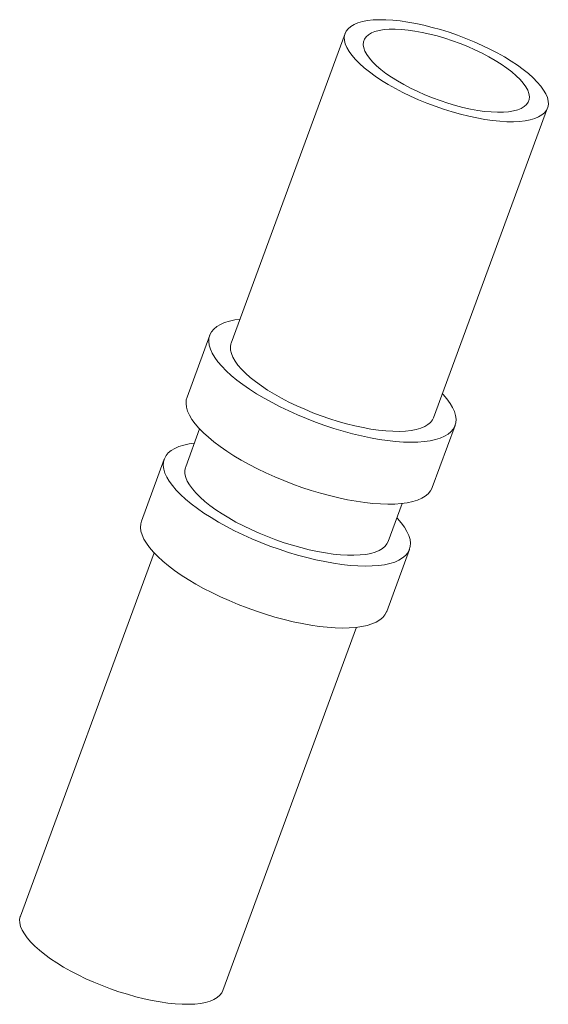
# Model space of a CAD drawing. Header units: inches. Extents: x -0.61 to 0.15, y -1.33 to 0.07.
import ezdxf

# ---------------------------------------------------------------- set-up
doc = ezdxf.new("R2010")
doc.units = ezdxf.units.IN
doc.header["$MEASUREMENT"] = 0

msp = doc.modelspace()

# ---------------------------------------------------------------- linework, layer by layer
at = {"color": 7, "linetype": 'Continuous', "lineweight": 15}
for p, q in [((-0.1441, 0.053), (-0.3062, -0.3875)), ((-0.0181, -0.4936), (0.1441, -0.053)), ((-0.3367, -0.3763), (-0.3691, -0.4644)), ((-0.3511, -0.5096), (-0.371, -0.5637)), ((-0.02, -0.5929), (0.0124, -0.5048)), ((-0.4015, -0.5525), (-0.434, -0.6406)), ((-0.0829, -0.6698), (-0.063, -0.6156)), ((-0.416, -0.6858), (-0.6062, -1.2025)), ((-0.0849, -0.7691), (-0.0524, -0.681)), ((-0.318, -1.3086), (-0.1279, -0.7918))]:
    msp.add_line(p, q, dxfattribs=at)
at = {"color": 7, "linetype": 'Continuous', "lineweight": 15, "flags": 128}
for points in [[(0.0548, -0.0692), (0.0435, -0.0672), (0.0319, -0.0647), (0.0201, -0.0617), (0.0082, -0.0584), (-0.0038, -0.0546), (-0.0158, -0.0505), (-0.0277, -0.046), (-0.0394, -0.0412), (-0.0508, -0.0361), (-0.0618, -0.0308), (-0.0725, -0.0253), (-0.0826, -0.0196), (-0.0922, -0.0137), (-0.1011, -0.0078), (-0.1094, -0.0018), (-0.1169, 0.0042), (-0.1236, 0.0102), (-0.1295, 0.0161), (-0.1345, 0.0219), (-0.1385, 0.0275), (-0.1417, 0.033), (-0.1438, 0.0382), (-0.145, 0.0432), (-0.1452, 0.0478), (-0.1443, 0.0522), (-0.1425, 0.0562), (-0.1398, 0.0598), (-0.136, 0.063), (-0.1314, 0.0657), (-0.1258, 0.0681), (-0.1194, 0.0699), (-0.1122, 0.0713), (-0.1042, 0.0722), (-0.0955, 0.0726), (-0.0861, 0.0725), (-0.0762, 0.0719), (-0.0657, 0.0708), (-0.0548, 0.0692), (-0.0435, 0.0672), (-0.0319, 0.0647), (-0.0201, 0.0617), (-0.0082, 0.0584), (0.0038, 0.0546), (0.0158, 0.0505), (0.0277, 0.046), (0.0394, 0.0412), (0.0508, 0.0361), (0.0618, 0.0308), (0.0725, 0.0253), (0.0826, 0.0196), (0.0922, 0.0137), (0.1011, 0.0078), (0.1094, 0.0018), (0.1169, -0.0042), (0.1236, -0.0102), (0.1295, -0.0161), (0.1345, -0.0219), (0.1385, -0.0275), (0.1417, -0.033), (0.1438, -0.0382), (0.145, -0.0432), (0.1452, -0.0478), (0.1443, -0.0522), (0.1425, -0.0562), (0.1398, -0.0598), (0.136, -0.063), (0.1314, -0.0657), (0.1258, -0.0681), (0.1194, -0.0699), (0.1122, -0.0713), (0.1042, -0.0722), (0.0955, -0.0726), (0.0861, -0.0725), (0.0762, -0.0719), (0.0657, -0.0708), (0.0548, -0.0692)], [(-0.0446, 0.0564), (-0.0545, 0.0578), (-0.064, 0.0587), (-0.0729, 0.0591), (-0.0812, 0.059), (-0.0887, 0.0584), (-0.0956, 0.0573), (-0.1016, 0.0557), (-0.1067, 0.0537), (-0.111, 0.0511), (-0.1143, 0.0482), (-0.1166, 0.0448), (-0.1179, 0.0411), (-0.1182, 0.037), (-0.1175, 0.0325), (-0.1158, 0.0279), (-0.1132, 0.0229), (-0.1095, 0.0178), (-0.1049, 0.0125), (-0.0994, 0.0071), (-0.0931, 0.0017), (-0.086, -0.0038), (-0.0781, -0.0092), (-0.0696, -0.0145), (-0.0605, -0.0198), (-0.0509, -0.0248), (-0.0408, -0.0297), (-0.0304, -0.0343), (-0.0197, -0.0386), (-0.0089, -0.0425), (0.002, -0.0461), (0.0129, -0.0494), (0.0237, -0.0521), (0.0343, -0.0545), (0.0446, -0.0564), (0.0545, -0.0578), (0.064, -0.0587), (0.0729, -0.0591), (0.0812, -0.059), (0.0887, -0.0584), (0.0956, -0.0573), (0.1016, -0.0557), (0.1067, -0.0537), (0.111, -0.0511), (0.1143, -0.0482), (0.1166, -0.0448), (0.1179, -0.0411), (0.1182, -0.037), (0.1175, -0.0325), (0.1158, -0.0279), (0.1132, -0.0229), (0.1095, -0.0178), (0.1049, -0.0125), (0.0994, -0.0071), (0.0931, -0.0017), (0.086, 0.0038), (0.0781, 0.0092), (0.0696, 0.0145), (0.0605, 0.0198), (0.0509, 0.0248), (0.0408, 0.0297), (0.0304, 0.0343), (0.0197, 0.0386), (0.0089, 0.0425), (-0.002, 0.0461), (-0.0129, 0.0494), (-0.0237, 0.0521), (-0.0343, 0.0545), (-0.0446, 0.0564)], [(-0.0958, -0.5244), (-0.1081, -0.5222), (-0.1208, -0.5195), (-0.1337, -0.5164), (-0.1467, -0.5129), (-0.1599, -0.509), (-0.173, -0.5046), (-0.1861, -0.4999), (-0.1991, -0.4949), (-0.2118, -0.4896), (-0.2243, -0.484), (-0.2364, -0.4782), (-0.2481, -0.4721), (-0.2594, -0.4659), (-0.2701, -0.4595), (-0.2801, -0.4531), (-0.2896, -0.4465), (-0.2983, -0.44), (-0.3062, -0.4334), (-0.3134, -0.4269), (-0.3197, -0.4204), (-0.3251, -0.4141), (-0.3296, -0.4079), (-0.3332, -0.4018), (-0.3358, -0.3961), (-0.3374, -0.3905), (-0.3381, -0.3852), (-0.3378, -0.3803), (-0.3364, -0.3757), (-0.3342, -0.3714), (-0.3309, -0.3675), (-0.3267, -0.3641), (-0.3216, -0.361), (-0.3156, -0.3584), (-0.3088, -0.3563), (-0.3011, -0.3546), (-0.2937, -0.3536)], [(-0.1074, -0.5098), (-0.1186, -0.5077), (-0.1302, -0.5052), (-0.142, -0.5023), (-0.154, -0.4989), (-0.166, -0.4952), (-0.178, -0.491), (-0.1898, -0.4865), (-0.2015, -0.4817), (-0.2129, -0.4767), (-0.224, -0.4713), (-0.2346, -0.4658), (-0.2448, -0.4601), (-0.2543, -0.4543), (-0.2633, -0.4483), (-0.2715, -0.4423), (-0.279, -0.4363), (-0.2858, -0.4304), (-0.2916, -0.4245), (-0.2966, -0.4187), (-0.3007, -0.413), (-0.3038, -0.4076), (-0.3059, -0.4024), (-0.3071, -0.3974), (-0.3073, -0.3927), (-0.3065, -0.3884), (-0.3062, -0.3875)], [(-0.0056, -0.4596), (-0.0046, -0.4607), (0.0008, -0.467), (0.0053, -0.4732), (0.0089, -0.4792), (0.0115, -0.485), (0.0131, -0.4906), (0.0138, -0.4958), (0.0135, -0.5008), (0.0122, -0.5054), (0.0099, -0.5097), (0.0066, -0.5136), (0.0025, -0.517), (-0.0026, -0.5201), (-0.0086, -0.5226), (-0.0155, -0.5248), (-0.0232, -0.5264), (-0.0316, -0.5276), (-0.0408, -0.5283), (-0.0507, -0.5285), (-0.0612, -0.5282), (-0.0722, -0.5274), (-0.0838, -0.5262), (-0.0958, -0.5244)], [(-0.1282, -0.6125), (-0.1405, -0.6103), (-0.1532, -0.6077), (-0.1661, -0.6045), (-0.1792, -0.601), (-0.1923, -0.5971), (-0.2055, -0.5927), (-0.2185, -0.5881), (-0.2315, -0.583), (-0.2443, -0.5777), (-0.2567, -0.5721), (-0.2689, -0.5663), (-0.2806, -0.5602), (-0.2918, -0.554), (-0.3025, -0.5477), (-0.3126, -0.5412), (-0.322, -0.5346), (-0.3307, -0.5281), (-0.3387, -0.5215), (-0.3458, -0.515), (-0.3521, -0.5085), (-0.3575, -0.5022), (-0.362, -0.496), (-0.3656, -0.49), (-0.3682, -0.4842), (-0.3698, -0.4786), (-0.3705, -0.4733), (-0.3702, -0.4684), (-0.3691, -0.4644)], [(-0.0181, -0.4936), (-0.0196, -0.4967), (-0.0224, -0.5003), (-0.0261, -0.5035), (-0.0308, -0.5063), (-0.0363, -0.5086), (-0.0427, -0.5105), (-0.05, -0.5118), (-0.058, -0.5127), (-0.0667, -0.5131), (-0.076, -0.513), (-0.086, -0.5124), (-0.0964, -0.5113), (-0.1074, -0.5098)], [(-0.1606, -0.7006), (-0.173, -0.6984), (-0.1856, -0.6958), (-0.1985, -0.6926), (-0.2116, -0.6891), (-0.2247, -0.6852), (-0.2379, -0.6808), (-0.251, -0.6762), (-0.2639, -0.6712), (-0.2767, -0.6658), (-0.2892, -0.6602), (-0.3013, -0.6544), (-0.313, -0.6484), (-0.3242, -0.6421), (-0.3349, -0.6358), (-0.345, -0.6293), (-0.3544, -0.6228), (-0.3631, -0.6162), (-0.3711, -0.6096), (-0.3782, -0.6031), (-0.3845, -0.5966), (-0.3899, -0.5903), (-0.3944, -0.5841), (-0.398, -0.5781), (-0.4006, -0.5723), (-0.4023, -0.5667), (-0.4029, -0.5615), (-0.4026, -0.5565), (-0.4013, -0.5519), (-0.399, -0.5476), (-0.3958, -0.5437), (-0.3916, -0.5403), (-0.3865, -0.5372), (-0.3805, -0.5347), (-0.3736, -0.5325), (-0.366, -0.5309), (-0.3586, -0.5298)], [(-0.1722, -0.686), (-0.1835, -0.6839), (-0.1951, -0.6814), (-0.2069, -0.6785), (-0.2188, -0.6751), (-0.2308, -0.6714), (-0.2428, -0.6672), (-0.2547, -0.6628), (-0.2664, -0.658), (-0.2778, -0.6529), (-0.2888, -0.6476), (-0.2995, -0.642), (-0.3096, -0.6363), (-0.3192, -0.6305), (-0.3281, -0.6246), (-0.3364, -0.6186), (-0.3439, -0.6126), (-0.3506, -0.6066), (-0.3565, -0.6007), (-0.3615, -0.5949), (-0.3655, -0.5893), (-0.3687, -0.5838), (-0.3708, -0.5786), (-0.372, -0.5736), (-0.3722, -0.5689), (-0.3713, -0.5646), (-0.371, -0.5637)], [(-0.02, -0.5929), (-0.0203, -0.5935), (-0.0225, -0.5978), (-0.0258, -0.6017), (-0.03, -0.6051), (-0.0351, -0.6082), (-0.0411, -0.6107), (-0.0479, -0.6129), (-0.0556, -0.6145), (-0.0641, -0.6157), (-0.0732, -0.6164), (-0.0831, -0.6166), (-0.0936, -0.6163), (-0.1046, -0.6155), (-0.1162, -0.6143), (-0.1282, -0.6125)], [(-0.193, -0.7888), (-0.2054, -0.7865), (-0.2181, -0.7839), (-0.231, -0.7808), (-0.244, -0.7772), (-0.2572, -0.7733), (-0.2703, -0.769), (-0.2834, -0.7643), (-0.2964, -0.7593), (-0.3091, -0.7539), (-0.3216, -0.7483), (-0.3337, -0.7425), (-0.3454, -0.7365), (-0.3567, -0.7302), (-0.3673, -0.7239), (-0.3774, -0.7174), (-0.3869, -0.7109), (-0.3956, -0.7043), (-0.4035, -0.6977), (-0.4107, -0.6912), (-0.417, -0.6847), (-0.4224, -0.6784), (-0.4269, -0.6722), (-0.4304, -0.6662), (-0.4331, -0.6604), (-0.4347, -0.6548), (-0.4354, -0.6496), (-0.435, -0.6446), (-0.434, -0.6406)], [(-0.0705, -0.6358), (-0.0695, -0.6369), (-0.0641, -0.6432), (-0.0595, -0.6494), (-0.056, -0.6554), (-0.0534, -0.6612), (-0.0517, -0.6668), (-0.0511, -0.6721), (-0.0514, -0.677), (-0.0527, -0.6816), (-0.055, -0.6859), (-0.0582, -0.6898), (-0.0624, -0.6932), (-0.0675, -0.6963), (-0.0735, -0.6989), (-0.0804, -0.701), (-0.088, -0.7027), (-0.0965, -0.7038), (-0.1057, -0.7045), (-0.1155, -0.7047), (-0.126, -0.7044), (-0.1371, -0.7037), (-0.1486, -0.7024), (-0.1606, -0.7006)], [(-0.0829, -0.6698), (-0.0845, -0.6729), (-0.0872, -0.6765), (-0.091, -0.6797), (-0.0956, -0.6825), (-0.1012, -0.6848), (-0.1076, -0.6867), (-0.1148, -0.688), (-0.1228, -0.6889), (-0.1315, -0.6893), (-0.1409, -0.6892), (-0.1508, -0.6886), (-0.1613, -0.6876), (-0.1722, -0.686)], [(-0.0849, -0.7691), (-0.0851, -0.7697), (-0.0874, -0.774), (-0.0906, -0.7779), (-0.0948, -0.7813), (-0.0999, -0.7844), (-0.1059, -0.787), (-0.1128, -0.7891), (-0.1205, -0.7908), (-0.1289, -0.7919), (-0.1381, -0.7926), (-0.148, -0.7928), (-0.1584, -0.7925), (-0.1695, -0.7918), (-0.181, -0.7905), (-0.193, -0.7888)], [(-0.4073, -1.3248), (-0.4186, -1.3227), (-0.4302, -1.3202), (-0.442, -1.3173), (-0.4539, -1.3139), (-0.4659, -1.3102), (-0.4779, -1.306), (-0.4898, -1.3015), (-0.5015, -1.2967), (-0.5129, -1.2917), (-0.5239, -1.2863), (-0.5346, -1.2808), (-0.5447, -1.2751), (-0.5543, -1.2693), (-0.5632, -1.2633), (-0.5715, -1.2573), (-0.579, -1.2513), (-0.5857, -1.2454), (-0.5916, -1.2395), (-0.5966, -1.2337), (-0.6006, -1.228), (-0.6038, -1.2226), (-0.6059, -1.2174), (-0.6071, -1.2124), (-0.6073, -1.2077), (-0.6064, -1.2034), (-0.6062, -1.2025)], [(-0.318, -1.3086), (-0.3196, -1.3117), (-0.3223, -1.3153), (-0.3261, -1.3185), (-0.3307, -1.3213), (-0.3363, -1.3236), (-0.3427, -1.3255), (-0.3499, -1.3268), (-0.3579, -1.3277), (-0.3666, -1.3281), (-0.376, -1.328), (-0.3859, -1.3274), (-0.3964, -1.3263), (-0.4073, -1.3248)]]:
    msp.add_lwpolyline(points, dxfattribs=at)

doc.saveas('drawing.dxf')
